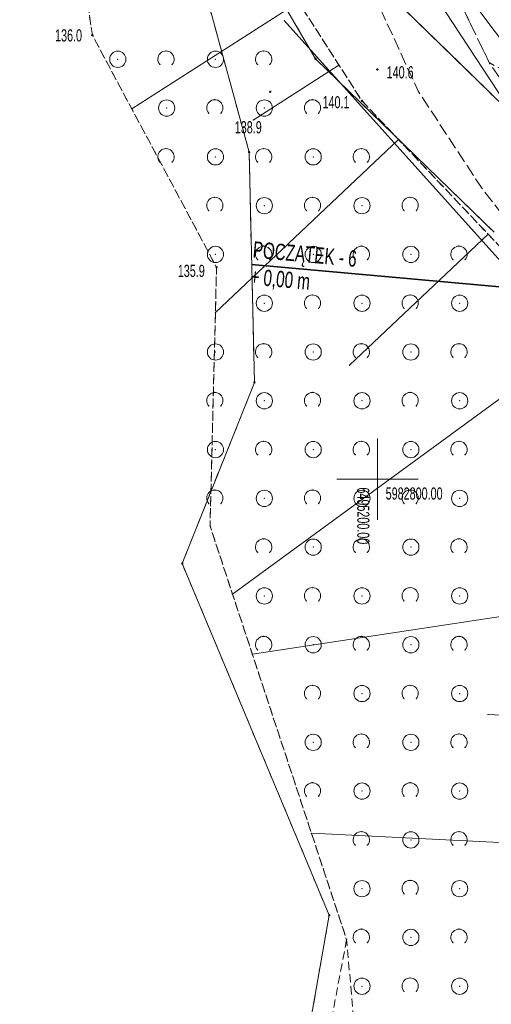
# Model space of a CAD drawing. Extents: x 6456700 to 6518119, y 5963420 to 5980059.
# Tile 192 of 256: x 6512447 to 6512476, y 5966317 to 5966377. Entities that reach past the tile are written whole.
import ezdxf
from ezdxf.enums import TextEntityAlignment as Align

# ---------------------------------------------------------------- set-up
doc = ezdxf.new("R2010")
doc.units = 0
doc.header["$MEASUREMENT"] = 0
for name, pattern in [('L_0_03', [1, 0.5, -0.5]), ('L_0_52', [1, 0.75, -0.25]), ('L_0_5A', [0.75, 0.5, -0.25])]:
    doc.linetypes.add(name, pattern=pattern)
doc.layers.get('0').update_dxf_attribs({"color": 2, "linetype": 'CONTINUOUS', "lineweight": 5})
for name, color, linetype, lineweight in [('000_Inne__niezydentyfikowane_', 7, 'CONTINUOUS', 18), ('18mm Kreska ciągła', 7, 'CONTINUOUS', 18), ('203_punkt_graniczny', 7, 'CONTINUOUS', 18), ('218_kontur_uzytku_gruntowego', 96, 'L_0_03', 18), ('219_dzialka_ewidencyjna', 7, 'CONTINUOUS', 18), ('35mm Ciągła', 7, 'CONTINUOUS', 35), ('9mm Kreska ciągła', 252, 'CONTINUOUS', 9), ('jezdnia', 7, 'CONTINUOUS', 18), ('pikieta_naturalna', 7, 'CONTINUOUS', 18), ('pikieta_naturalna_Atr2', 7, 'CONTINUOUS', 18), ('przewod_elektroenergetyczny_niskiego_napiecia', 7, 'CONTINUOUS', 18), ('przewod_kanalizacyjny', 7, 'CONTINUOUS', 18), ('przewod_telekomunikacyjny_podziemny', 7, 'CONTINUOUS', 18), ('siatka_krzyrzy', 7, 'CONTINUOUS', 18), ('skarpa_nieumocniona', 7, 'CONTINUOUS', 18), ('zadrzewienie__zakrzewienie', 7, 'CONTINUOUS', 18)]:
    doc.layers.add(name, color=color, linetype=linetype, lineweight=lineweight)
doc.styles.get("Standard").update_dxf_attribs({"font": 'txt', "width": 0.75})
doc.styles.add('Znaczniki', font='GOTHIC.TTF', dxfattribs={"width": 0.7})

# ---------------------------------------------------------------- blocks, each defined once
blk = doc.blocks.new('mdcp_nowa')
at = {"layer": '203_punkt_graniczny', "linetype": 'Continuous', "lineweight": 18}
for points in [[(6495196.19, 5982825.815, 1), (6495196.19, 5982825.905, 1)], [(6495192.11, 5982820.075, 1), (6495192.11, 5982820.165, 1)], [(6495192.44, 5982805.915, 1), (6495192.44, 5982806.005, 1)], [(6495188, 5982794.775, 1), (6495188, 5982794.865, 1)], [(6495197.03, 5982773.145, 1), (6495197.03, 5982773.235, 1)]]:
    blk.add_hatch(color=18, dxfattribs=at).paths.add_polyline_path(points)
at = {"layer": 'pikieta_naturalna', "linetype": 'Continuous', "lineweight": 18}
for points in [[(6495182.48, 5982827.265, 1), (6495182.48, 5982827.355, 1)], [(6495199.99, 5982825.155, 1), (6495199.99, 5982825.245, 1)], [(6495193.41, 5982823.785, 1), (6495193.41, 5982823.875, 1)], [(6495199.04, 5982823.225, 1), (6495199.04, 5982823.315, 1)], [(6495190.11, 5982812.995, 1), (6495190.11, 5982813.085, 1)]]:
    blk.add_hatch(color=18, dxfattribs=at).paths.add_polyline_path(points)
at = {"layer": '000_Inne__niezydentyfikowane_', "linetype": 'Continuous', "lineweight": 18, "flags": 128}
for points in [[(6495195.15, 5982829.34), (6495184.9, 5982822.78)], [(6495197.63, 5982825.47), (6495192.36, 5982822.09)], [(6495201.28, 5982820.9), (6495190.04, 5982810.26)], [(6495206.8, 5982815.07), (6495198.28, 5982807.01)], [(6495212.55, 5982808.64), (6495191.09, 5982792.94)], [(6495220.65, 5982793.55), (6495192.31, 5982789.24)], [(6495220.26, 5982784.87), (6495206.79, 5982785.53)], [(6495219.88, 5982777.06), (6495195.94, 5982778.23)]]:
    blk.add_lwpolyline(points, dxfattribs=at)
at = {"layer": '000_Inne__niezydentyfikowane_'}
for p in [(6495197.63, 5982825.47), (6495184.9, 5982822.78), (6495192.36, 5982822.09), (6495201.28, 5982820.9), (6495206.8, 5982815.07), (6495190.04, 5982810.26), (6495198.28, 5982807.01), (6495191.09, 5982792.94), (6495192.31, 5982789.24), (6495206.79, 5982785.53), (6495195.94, 5982778.23)]:
    blk.add_point(p, dxfattribs=at)
at = {"layer": '203_punkt_graniczny', "color": 7, "linetype": 'Continuous', "lineweight": 18}
for centre in [(6495196.19, 5982825.86), (6495192.11, 5982820.12), (6495192.44, 5982805.96), (6495188, 5982794.82), (6495197.03, 5982773.19)]:
    blk.add_circle(centre, 0.045, dxfattribs=at)
at = {"layer": '203_punkt_graniczny'}
for p in [(6495196.19, 5982825.86), (6495192.11, 5982820.12), (6495192.44, 5982805.96), (6495188, 5982794.82), (6495197.03, 5982773.19)]:
    blk.add_point(p, dxfattribs=at)
at = {"layer": '218_kontur_uzytku_gruntowego', "lineweight": 18, "flags": 128}
for points in [[(6495196.19, 5982825.86), (6495187.39, 5982840.93)], [(6495187.38, 5982837.47), (6495192.11, 5982820.12)], [(6495210.82, 5982819.95), (6495200.88, 5982829.66)], [(6495207.16, 5982815.2), (6495196.19, 5982825.86)], [(6495192.11, 5982820.12), (6495192.44, 5982805.96)], [(6495192.44, 5982805.96), (6495188, 5982794.82)], [(6495188, 5982794.82), (6495197.03, 5982773.19)], [(6495197.03, 5982773.19), (6495186.07, 5982710.93)]]:
    blk.add_lwpolyline(points, dxfattribs=at)
at = {"layer": '218_kontur_uzytku_gruntowego'}
for p in [(6495196.19, 5982825.86), (6495196.19, 5982825.86), (6495196.19, 5982825.86), (6495196.19, 5982825.86), (6495192.11, 5982820.12), (6495192.11, 5982820.12), (6495192.44, 5982805.96), (6495192.44, 5982805.96), (6495188, 5982794.82), (6495188, 5982794.82), (6495197.03, 5982773.19), (6495197.03, 5982773.19)]:
    blk.add_point(p, dxfattribs=at)
at = {"layer": '219_dzialka_ewidencyjna', "color": 3, "linetype": 'Continuous', "lineweight": 18, "flags": 128}
for points in [[(6495187.39, 5982840.93), (6495196.19, 5982825.86)], [(6495186.99, 5982838.91), (6495192.11, 5982820.12)], [(6495200.88, 5982829.66), (6495210.82, 5982819.95)], [(6495207.16, 5982815.2), (6495196.19, 5982825.86)], [(6495192.11, 5982820.12), (6495192.44, 5982805.96)], [(6495192.44, 5982805.96), (6495188, 5982794.82)], [(6495188, 5982794.82), (6495197.03, 5982773.19)], [(6495197.03, 5982773.19), (6495186.07, 5982710.93)]]:
    blk.add_lwpolyline(points, dxfattribs=at)
at = {"layer": '219_dzialka_ewidencyjna', "color": 3}
for p in [(6495196.19, 5982825.86), (6495196.19, 5982825.86), (6495192.11, 5982820.12), (6495192.11, 5982820.12), (6495192.44, 5982805.96), (6495192.44, 5982805.96), (6495188, 5982794.82), (6495188, 5982794.82), (6495197.03, 5982773.19), (6495197.03, 5982773.19)]:
    blk.add_point(p, dxfattribs=at)
at = {"layer": 'jezdnia', "color": 7, "linetype": 'L_0_52', "lineweight": 18, "flags": 128}
blk.add_lwpolyline([(6495195.83, 5982978.97), (6495200.77, 5982990.52), (6495203.76, 5983005.28), (6495200.35, 5983025.82), (6495193.24, 5983036.29), (6495189.14, 5983049.6), (6495185.12, 5983067.8), (6495183.17, 5983077.08), (6495178.19, 5983089.73), (6495174.64, 5983098.86), (6495168.43, 5983115.09), (6495161.55, 5983133.83), (6495154.76, 5983147.58), (6495144.33, 5983166.27), (6495135.54, 5983182.13), (6495131.43, 5983212.99), (6495131.68, 5983233.26), (6495131.46, 5983243.99), (6495128.32, 5983280.81), (6495127.29, 5983298.52), (6495124.19, 5983336.19), (6495123.5, 5983344), (6495121.28, 5983367.92), (6495119.64, 5983396.13), (6495116.73, 5983412.76), (6495117.19, 5983441.35), (6495116.43, 5983457.42), (6495115.48, 5983476.53), (6495115.11, 5983482.62), (6495112.3, 5983484.4), (6495091.45, 5983481.81), (6495091.37, 5983484.19), (6495109.96, 5983486.92), (6495113.25, 5983490.41), (6495113.24, 5983503.43), (6495112.69, 5983521.82), (6495113.13, 5983545.8), (6495113.51, 5983566.95), (6495116.02, 5983585), (6495118.4, 5983609.28), (6495123.42, 5983650.06), (6495131.2, 5983686.54), (6495140.07, 5983719.72), (6495146.41, 5983753.33), (6495149.05, 5983763.24), (6495154.18, 5983776.85), (6495160.67, 5983784.68), (6495175.29, 5983798.4), (6495197.26, 5983816.17), (6495217.4, 5983831.86), (6495238.65, 5983846.53), (6495263.72, 5983869.02), (6495276.39, 5983884.8), (6495285.32, 5983901), (6495289.2, 5983910.41), (6495292.89, 5983924.2), (6495294.78, 5983930.12), (6495299.2, 5983944.93), (6495304.61, 5983964.52), (6495307.5, 5983979.46), (6495307.59, 5983992.22), (6495306.46, 5984009.09), (6495305.69, 5984028.3), (6495305.67, 5984038.17), (6495300.99, 5984057.07), (6495297.28, 5984082.3), (6495291.79, 5984107.54), (6495288.36, 5984130.45), (6495280.64, 5984151.56), (6495274.64, 5984171.22), (6495270.98, 5984181.26), (6495273.99, 5984181.03), (6495276.87, 5984171.8), (6495283.5, 5984152.14), (6495291.35, 5984131.82), (6495294.78, 5984110.77), (6495299.68, 5984081.31), (6495303.27, 5984060.79), (6495332.62, 5984062.58), (6495350.78, 5984065.69), (6495352.73, 5984070.57), (6495357.63, 5984062.1), (6495352.37, 5984062.87), (6495334.16, 5984059.86), (6495303.89, 5984056.79), (6495307.64, 5984045.46), (6495309.06, 5984037.47), (6495310.62, 5984029.01), (6495312.95, 5983997.49), (6495310.44, 5983991.82), (6495310.09, 5983979.31), (6495307.08, 5983963.82), (6495301.68, 5983944.67), (6495295.97, 5983923.79), (6495292.77, 5983913.71), (6495290.13, 5983906.38), (6495284.32, 5983893.37), (6495278.05, 5983883.04), (6495264.46, 5983865.44), (6495239.09, 5983842.69), (6495219.23, 5983829.73), (6495216.93, 5983819.97), (6495223.58, 5983813.84), (6495228.16, 5983809.41), (6495224.21, 5983807.55), (6495214.94, 5983813.05), (6495207.87, 5983817.5), (6495201.24, 5983815.27), (6495178.34, 5983796.41), (6495165.6, 5983786.15), (6495159.73, 5983777.73), (6495154.77, 5983771.17), (6495151.16, 5983759.97), (6495150.26, 5983749.93), (6495142.6, 5983719.51), (6495134.42, 5983684.95), (6495127.4, 5983650.76), (6495120.08, 5983602.2), (6495117.42, 5983578.29), (6495115.94, 5983567.9), (6495115.38, 5983544.13), (6495115.07, 5983520.98), (6495115.65, 5983504.52), (6495116.24, 5983490.91), (6495120.25, 5983487.29), (6495126.33, 5983487.84), (6495143.65, 5983489.58), (6495144.46, 5983486.94), (6495127.88, 5983485.15), (6495121.64, 5983482.36), (6495118.37, 5983476.22), (6495119.55, 5983458.22), (6495119.45, 5983441.1), (6495120.18, 5983413.18), (6495121.99, 5983405.13), (6495126.07, 5983403.29), (6495130.48, 5983403.23), (6495129.73, 5983399.77), (6495124.35, 5983396.96), (6495123.73, 5983368.04), (6495126.63, 5983336.2), (6495129.59, 5983298.85), (6495131.1, 5983280.79), (6495133, 5983262.8), (6495134.25, 5983243.51), (6495134.8, 5983233.03), (6495133.67, 5983213.6), (6495138.07, 5983181.73), (6495146.27, 5983167.62), (6495157.18, 5983147.99), (6495163.68, 5983134.39), (6495170.96, 5983115.51), (6495175.46, 5983104.48), (6495181.17, 5983100.74), (6495199.93, 5983101.55), (6495199.17, 5983099.07), (6495182.34, 5983097.53), (6495180.35, 5983094.32), (6495185.39, 5983081.2), (6495192.07, 5983052.44), (6495195.58, 5983038.04), (6495198.53, 5983033.23), (6495203.76, 5983025.83), (6495206.13, 5983003.89), (6495202.54, 5982989.27), (6495201.18, 5982984.38), (6495199.22, 5982977.33), (6495199.31, 5982965.37), (6495200.17, 5982948.62), (6495203.01, 5982926.24), (6495205.43, 5982907.13), (6495210.02, 5982873.53), (6495214.31, 5982847.66), (6495217.75, 5982836.69), (6495222.16, 5982822), (6495228.36, 5982806.97), (6495230.37, 5982804.25), (6495235.28, 5982800.03), (6495240.12, 5982797.03), (6495226.36, 5982801.25), (6495225.42, 5982799.59), (6495224.16, 5982791.52), (6495222.71, 5982778.54), (6495222.21, 5982760.62), (6495221.26, 5982748.78), (6495217.72, 5982722.5), (6495220.89, 5982699.43), (6495222.63, 5982688.01), (6495226.82, 5982681.43), (6495232.44, 5982678.09), (6495238.57, 5982677.74), (6495238.58, 5982674.2), (6495234.94, 5982674.18), (6495222.7, 5982675.95), (6495211.13, 5982675.67), (6495203.44, 5982672.24), (6495190.56, 5982660.85), (6495183.64, 5982651.87), (6495180.18, 5982645.51), (6495176.56, 5982638.14), (6495173.06, 5982629.9), (6495169.79, 5982622.28), (6495168.95, 5982621.1), (6495167.1, 5982622.09), (6495169.54, 5982629.99), (6495175.88, 5982643.52), (6495181.21, 5982652.88), (6495188.25, 5982661.9), (6495200.25, 5982673.34), (6495211.64, 5982680.53), (6495218.14, 5982692.06), (6495218.39, 5982699.72), (6495215.1, 5982723.62), (6495216.08, 5982729.8), (6495218.41, 5982743.49), (6495220.09, 5982761.04), (6495220.41, 5982779.3), (6495221.74, 5982791.03), (6495222.5, 5982799.07), (6495220.92, 5982803.86), (6495210.51, 5982812.59), (6495206.38, 5982817.94), (6495202.5, 5982823.86), (6495197.41, 5982834.99), (6495191.07, 5982840.79), (6495178.96, 5982851.25), (6495180.72, 5982852.83), (6495192.33, 5982842.82), (6495193.9, 5982841.49), (6495196.29, 5982839.47), (6495200.7, 5982838.43), (6495206.86, 5982825.62), (6495210.11, 5982820.87), (6495214.26, 5982814.71), (6495221.36, 5982809.09), (6495224.36, 5982806.84), (6495223.38, 5982810.9), (6495218.5, 5982823.84), (6495214.57, 5982836.22), (6495211.53, 5982847.15), (6495206.8, 5982872.08), (6495202.64, 5982906.51), (6495199.04, 5982926.21), (6495196.67, 5982948.55), (6495195.68, 5982964.58)], close=True, dxfattribs=at)
at = {"layer": 'jezdnia'}
for p in [(6495206.86, 5982825.62), (6495202.5, 5982823.86), (6495206.38, 5982817.94)]:
    blk.add_point(p, dxfattribs=at)
at = {"layer": 'pikieta_naturalna', "color": 7, "linetype": 'Continuous', "lineweight": 18}
for centre in [(6495182.48, 5982827.31), (6495199.99, 5982825.2), (6495193.41, 5982823.83), (6495199.04, 5982823.27), (6495190.11, 5982813.04)]:
    blk.add_circle(centre, 0.045, dxfattribs=at)
at = {"layer": 'pikieta_naturalna'}
for p in [(6495182.48, 5982827.31), (6495199.99, 5982825.2), (6495193.41, 5982823.83), (6495199.04, 5982823.27), (6495190.11, 5982813.04)]:
    blk.add_point(p, dxfattribs=at)
at = {"layer": 'przewod_elektroenergetyczny_niskiego_napiecia', "color": 1, "linetype": 'Continuous', "lineweight": 18, "flags": 128}
blk.add_lwpolyline([(6495220.91, 5982798.56), (6495194.27, 5982828.21)], dxfattribs=at)
at = {"layer": 'przewod_elektroenergetyczny_niskiego_napiecia', "color": 1}
blk.add_point((6495194.27, 5982828.21), dxfattribs=at)
at = {"layer": 'przewod_elektroenergetyczny_niskiego_napiecia'}
blk.add_point((6495194.27, 5982828.21), dxfattribs=at)
blk.add_point((6495194.27, 5982828.21), dxfattribs=at)
at = {"layer": 'przewod_kanalizacyjny', "color": 34, "linetype": 'Continuous', "lineweight": 18, "flags": 128}
blk.add_lwpolyline([(6495218.25, 5982812.87), (6495202.85, 5982833.36), (6495189.48, 5982881.05), (6495181.35, 5982892.47), (6495174.79, 5982902.9), (6495177.23, 5982904.28), (6495177.06, 5982904.62)], dxfattribs=at)
at = {"layer": 'przewod_telekomunikacyjny_podziemny', "color": 30, "linetype": 'Continuous', "lineweight": 18, "flags": 128}
blk.add_lwpolyline([(6495202.33, 5982831.57), (6495209.27, 5982820.98), (6495215.35, 5982814.12), (6495219.42, 5982810.16), (6495221.96, 5982807.3), (6495221.41, 5982804.71), (6495220.81, 5982801.32)], dxfattribs=at)
at = {"layer": 'siatka_krzyrzy', "linetype": 'Continuous', "lineweight": 18, "flags": 128}
for points in [[(6495200, 5982797.5), (6495200, 5982802.5)], [(6495197.5, 5982800), (6495202.5, 5982800)]]:
    blk.add_lwpolyline(points, dxfattribs=at)
at = {"layer": 'skarpa_nieumocniona', "color": 7, "linetype": 'L_0_5A', "lineweight": 18, "flags": 128}
for points in [[(6495217.65, 5982814.39), (6495212.8, 5982822.34), (6495206.86, 5982825.62), (6495200.7, 5982838.43), (6495195.46, 5982859.44), (6495192.63, 5982871.32), (6495188.85, 5982881.97), (6495183.52, 5982886.94), (6495176.14, 5982900.76), (6495180, 5982904.6), (6495179.15, 5982911.71), (6495175.72, 5982920.63), (6495175.98, 5982930.29), (6495180.63, 5982930.17), (6495180.83, 5982936.86), (6495177.45, 5982936.98), (6495177.48, 5982938.07), (6495176.61, 5982948.59), (6495174.13, 5982984.91), (6495177.26, 5983009.97), (6495168.41, 5983061.47), (6495162.99, 5983082.43), (6495163.97, 5983097.34), (6495159.47, 5983111.58), (6495154.72, 5983137.09), (6495143.3, 5983161.31), (6495133.93, 5983178.05), (6495127.78, 5983190.6), (6495121.74, 5983201), (6495109.97, 5983223.74), (6495115.06, 5983236.61), (6495123.33, 5983219.43), (6495128.48, 5983200.73), (6495134.02, 5983183.5), (6495140.69, 5983170.38), (6495148.28, 5983157.89), (6495159.34, 5983136.7), (6495163.67, 5983127.48), (6495166.42, 5983114.5), (6495172.48, 5983096.4), (6495178.19, 5983089.73), (6495183.17, 5983077.08), (6495185.12, 5983067.8), (6495189.14, 5983049.6), (6495193.24, 5983036.29), (6495194.86, 5983019.23), (6495194.22, 5983005.35), (6495194.46, 5982985.14), (6495193.02, 5982977.78), (6495193.03, 5982974.24), (6495193.09, 5982968.66), (6495193.64, 5982959.29), (6495195.49, 5982946.34), (6495195.53, 5982929.96), (6495198.39, 5982919.26), (6495200.73, 5982901.53), (6495201.7, 5982891.53), (6495206.08, 5982861.3), (6495209.07, 5982851.75), (6495212.1, 5982842.39), (6495218.5, 5982823.84), (6495223.38, 5982810.9), (6495221.36, 5982809.09)], [(6495164.9, 5982649.94), (6495163.09, 5982656.15), (6495163.22, 5982669.76), (6495188.38, 5982689.5), (6495186.2, 5982708.84), (6495198.1, 5982771.69), (6495189.71, 5982797.13), (6495190.11, 5982813.04), (6495182.48, 5982827.31), (6495178.96, 5982851.25), (6495191.07, 5982840.79), (6495191.62, 5982834.85), (6495199.04, 5982823.27), (6495211.41, 5982810.19), (6495217.82, 5982801.43), (6495220.68, 5982793.48), (6495219.14, 5982761.8), (6495218.03, 5982751.42), (6495216.68, 5982735.87), (6495213.76, 5982722.16), (6495216.69, 5982694.74), (6495210.67, 5982683.55), (6495198.18, 5982673.88), (6495187.65, 5982663.43), (6495180.03, 5982652.28), (6495172.14, 5982641.91), (6495170.9, 5982640.23)]]:
    blk.add_lwpolyline(points, close=True, dxfattribs=at)
at = {"layer": 'skarpa_nieumocniona'}
for p in [(6495182.48, 5982827.31), (6495182.48, 5982827.31), (6495206.86, 5982825.62), (6495206.86, 5982825.62), (6495199.04, 5982823.27), (6495199.04, 5982823.27), (6495190.11, 5982813.04), (6495190.11, 5982813.04), (6495189.71, 5982797.13), (6495189.71, 5982797.13), (6495198.1, 5982771.69), (6495198.1, 5982771.69)]:
    blk.add_point(p, dxfattribs=at)
at = {"layer": 'zadrzewienie__zakrzewienie', "color": 7, "linetype": 'L_0_5A', "lineweight": 18, "flags": 128}
blk.add_lwpolyline([(6495208.22, 5982696.63), (6495198.36, 5982723.92), (6495199.6, 5982754.85), (6495198.1, 5982771.69), (6495189.71, 5982797.13), (6495190.11, 5982813.04), (6495182.48, 5982827.31), (6495178.96, 5982851.25), (6495191.07, 5982840.79), (6495191.62, 5982834.85), (6495199.04, 5982823.27), (6495211.41, 5982810.19), (6495217.82, 5982801.43), (6495220.68, 5982793.48), (6495219.14, 5982761.8), (6495218.03, 5982751.42), (6495216.68, 5982735.87), (6495213.76, 5982722.16), (6495216.69, 5982694.74)], close=True, dxfattribs=at)
at = {"layer": 'zadrzewienie__zakrzewienie', "color": 7, "linetype": 'Continuous', "lineweight": 18}
for centre in [(6495184.046, 5982825.826), (6495190.046, 5982825.826), (6495187.046, 5982822.826), (6495193.046, 5982822.826), (6495190.046, 5982819.826), (6495196.046, 5982819.826), (6495193.046, 5982816.826), (6495199.046, 5982816.826), (6495190.046, 5982813.826), (6495196.046, 5982813.826), (6495202.046, 5982813.826), (6495193.046, 5982810.826), (6495199.046, 5982810.826), (6495205.046, 5982810.826), (6495190.046, 5982807.826), (6495196.046, 5982807.826), (6495202.046, 5982807.826), (6495193.046, 5982804.826), (6495199.046, 5982804.826), (6495205.046, 5982804.826), (6495190.046, 5982801.826), (6495196.046, 5982801.826), (6495202.046, 5982801.826), (6495193.046, 5982798.826), (6495199.046, 5982798.826), (6495205.046, 5982798.826), (6495196.046, 5982795.826), (6495202.046, 5982795.826), (6495193.046, 5982792.826), (6495199.046, 5982792.826), (6495205.046, 5982792.826), (6495196.046, 5982789.826), (6495202.046, 5982789.826), (6495199.046, 5982786.826), (6495205.046, 5982786.826), (6495196.046, 5982783.826), (6495202.046, 5982783.826), (6495199.046, 5982780.826), (6495205.046, 5982780.826), (6495202.046, 5982777.826), (6495199.046, 5982774.826), (6495205.046, 5982774.826), (6495202.046, 5982771.826), (6495199.046, 5982768.826), (6495205.046, 5982768.826)]:
    blk.add_circle(centre, 0.5, dxfattribs=at)
for centre in [(6495187.004, 5982825.837), (6495193.004, 5982825.837), (6495190.004, 5982822.837), (6495196.004, 5982822.837), (6495187.004, 5982819.837), (6495193.004, 5982819.837), (6495199.004, 5982819.837), (6495190.004, 5982816.837), (6495196.004, 5982816.837), (6495202.004, 5982816.837), (6495193.004, 5982813.837), (6495199.004, 5982813.837), (6495205.004, 5982813.837), (6495196.004, 5982810.837), (6495202.004, 5982810.837), (6495193.004, 5982807.837), (6495199.004, 5982807.837), (6495205.004, 5982807.837), (6495190.004, 5982804.837), (6495196.004, 5982804.837), (6495202.004, 5982804.837), (6495193.004, 5982801.837), (6495199.004, 5982801.837), (6495205.004, 5982801.837), (6495190.004, 5982798.837), (6495196.004, 5982798.837), (6495202.004, 5982798.837), (6495193.004, 5982795.837), (6495199.004, 5982795.837), (6495205.004, 5982795.837), (6495196.004, 5982792.837), (6495202.004, 5982792.837), (6495193.004, 5982789.837), (6495199.004, 5982789.837), (6495205.004, 5982789.837), (6495196.004, 5982786.837), (6495202.004, 5982786.837), (6495199.004, 5982783.837), (6495205.004, 5982783.837), (6495196.004, 5982780.837), (6495202.004, 5982780.837), (6495199.004, 5982777.837), (6495205.004, 5982777.837), (6495202.004, 5982774.837), (6495199.004, 5982771.837), (6495205.004, 5982771.837), (6495202.004, 5982768.837)]:
    blk.add_arc(centre, 0.5, 318.85, 221.162, dxfattribs=at)
at = {"layer": 'zadrzewienie__zakrzewienie'}
for p in [(6495182.48, 5982827.31), (6495187.004, 5982826.337), (6495193.004, 5982826.337), (6495184.046, 5982825.826), (6495190.046, 5982825.826), (6495186.628, 5982825.508), (6495187.38, 5982825.508), (6495192.628, 5982825.508), (6495193.38, 5982825.508), (6495190.004, 5982823.337), (6495196.004, 5982823.337), (6495199.04, 5982823.27), (6495187.046, 5982822.826), (6495193.046, 5982822.826), (6495189.628, 5982822.508), (6495190.38, 5982822.508), (6495195.628, 5982822.508), (6495196.38, 5982822.508), (6495187.004, 5982820.337), (6495193.004, 5982820.337), (6495199.004, 5982820.337), (6495190.046, 5982819.826), (6495196.046, 5982819.826), (6495186.628, 5982819.508), (6495187.38, 5982819.508), (6495192.628, 5982819.508), (6495193.38, 5982819.508), (6495198.628, 5982819.508), (6495199.38, 5982819.508), (6495190.004, 5982817.337), (6495196.004, 5982817.337), (6495202.004, 5982817.337), (6495193.046, 5982816.826), (6495199.046, 5982816.826), (6495189.628, 5982816.508), (6495190.38, 5982816.508), (6495195.628, 5982816.508), (6495196.38, 5982816.508), (6495201.628, 5982816.508), (6495202.38, 5982816.508), (6495193.004, 5982814.337), (6495199.004, 5982814.337), (6495205.004, 5982814.337), (6495190.046, 5982813.826), (6495196.046, 5982813.826), (6495202.046, 5982813.826), (6495190.11, 5982813.04), (6495192.628, 5982813.508), (6495193.38, 5982813.508), (6495198.628, 5982813.508), (6495199.38, 5982813.508), (6495204.628, 5982813.508), (6495205.38, 5982813.508), (6495196.004, 5982811.337), (6495202.004, 5982811.337), (6495193.046, 5982810.826), (6495195.628, 5982810.508), (6495196.38, 5982810.508), (6495199.046, 5982810.826), (6495201.628, 5982810.508), (6495202.38, 5982810.508), (6495205.046, 5982810.826), (6495193.004, 5982808.337), (6495199.004, 5982808.337), (6495205.004, 5982808.337), (6495190.046, 5982807.826), (6495192.628, 5982807.508), (6495193.38, 5982807.508), (6495196.046, 5982807.826), (6495198.628, 5982807.508), (6495199.38, 5982807.508), (6495202.046, 5982807.826), (6495204.628, 5982807.508), (6495205.38, 5982807.508), (6495190.004, 5982805.337), (6495196.004, 5982805.337), (6495202.004, 5982805.337), (6495189.628, 5982804.508), (6495190.38, 5982804.508), (6495193.046, 5982804.826), (6495195.628, 5982804.508), (6495196.38, 5982804.508), (6495199.046, 5982804.826), (6495201.628, 5982804.508), (6495202.38, 5982804.508), (6495205.046, 5982804.826), (6495193.004, 5982802.337), (6495199.004, 5982802.337), (6495205.004, 5982802.337), (6495190.046, 5982801.826), (6495192.628, 5982801.508), (6495193.38, 5982801.508), (6495196.046, 5982801.826), (6495198.628, 5982801.508), (6495199.38, 5982801.508), (6495202.046, 5982801.826), (6495204.628, 5982801.508), (6495205.38, 5982801.508), (6495190.004, 5982799.337), (6495196.004, 5982799.337), (6495202.004, 5982799.337), (6495189.628, 5982798.508), (6495190.38, 5982798.508), (6495193.046, 5982798.826), (6495195.628, 5982798.508), (6495196.38, 5982798.508), (6495199.046, 5982798.826), (6495201.628, 5982798.508), (6495202.38, 5982798.508), (6495205.046, 5982798.826), (6495189.71, 5982797.13), (6495193.004, 5982796.337), (6495199.004, 5982796.337), (6495205.004, 5982796.337), (6495192.628, 5982795.508), (6495193.38, 5982795.508), (6495196.046, 5982795.826), (6495198.628, 5982795.508), (6495199.38, 5982795.508), (6495202.046, 5982795.826), (6495204.628, 5982795.508), (6495205.38, 5982795.508), (6495196.004, 5982793.337), (6495202.004, 5982793.337), (6495193.046, 5982792.826), (6495195.628, 5982792.508), (6495196.38, 5982792.508), (6495199.046, 5982792.826), (6495201.628, 5982792.508), (6495202.38, 5982792.508), (6495205.046, 5982792.826), (6495193.004, 5982790.337), (6495199.004, 5982790.337), (6495205.004, 5982790.337), (6495192.628, 5982789.508), (6495193.38, 5982789.508), (6495196.046, 5982789.826), (6495198.628, 5982789.508), (6495199.38, 5982789.508), (6495202.046, 5982789.826), (6495204.628, 5982789.508), (6495205.38, 5982789.508), (6495196.004, 5982787.337), (6495202.004, 5982787.337), (6495195.628, 5982786.508), (6495196.38, 5982786.508), (6495199.046, 5982786.826), (6495201.628, 5982786.508), (6495202.38, 5982786.508), (6495205.046, 5982786.826), (6495199.004, 5982784.337), (6495205.004, 5982784.337), (6495196.046, 5982783.826), (6495198.628, 5982783.508), (6495199.38, 5982783.508), (6495202.046, 5982783.826), (6495204.628, 5982783.508), (6495205.38, 5982783.508), (6495196.004, 5982781.337), (6495199.046, 5982780.826), (6495202.004, 5982781.337), (6495205.046, 5982780.826), (6495195.628, 5982780.508), (6495196.38, 5982780.508), (6495201.628, 5982780.508), (6495202.38, 5982780.508), (6495199.004, 5982778.337), (6495202.046, 5982777.826), (6495205.004, 5982778.337), (6495198.628, 5982777.508), (6495199.38, 5982777.508), (6495204.628, 5982777.508), (6495205.38, 5982777.508), (6495199.046, 5982774.826), (6495202.004, 5982775.337), (6495205.046, 5982774.826), (6495201.628, 5982774.508), (6495202.38, 5982774.508), (6495199.004, 5982772.337), (6495202.046, 5982771.826), (6495205.004, 5982772.337), (6495198.1, 5982771.69), (6495198.628, 5982771.508), (6495199.38, 5982771.508), (6495204.628, 5982771.508), (6495205.38, 5982771.508), (6495202.004, 5982769.337), (6495199.046, 5982768.826), (6495205.046, 5982768.826), (6495201.628, 5982768.508), (6495202.38, 5982768.508)]:
    blk.add_point(p, dxfattribs=at)
at = {"layer": 'pikieta_naturalna_Atr2', "color": 7, "lineweight": 15, "width": 0.66}
for s, p in [('136.0', (6495180.19, 5982827.67)), ('140.6', (6495200.56, 5982825.4)), ('140.1', (6495196.62, 5982823.56)), ('138.9', (6495191.23, 5982822.02)), ('135.9', (6495187.73, 5982813.19))]:
    blk.add_text(s, height=0.75, dxfattribs=at).set_placement(p, align=Align.TOP_LEFT)
at = {"layer": 'siatka_krzyrzy', "lineweight": 15, "width": 0.66}
blk.add_text('6495200.00', height=0.75, rotation=270, dxfattribs=at).set_placement((6495199.5, 5982799.5), align=Align.TOP_LEFT)
blk.add_text('5982800.00', height=0.75, dxfattribs=at).set_placement((6495200.5, 5982799.5), align=Align.TOP_LEFT)

msp = doc.modelspace()

# ---------------------------------------------------------------- block references
at = {"linetype": 'ByBlock'}
msp.add_blockref('mdcp_nowa', (17268.786, -16450.998), dxfattribs=at)

# ---------------------------------------------------------------- next in the draw order: hatches: boundary and pattern name
at = {"layer": '9mm Kreska ciągła'}
h = msp.add_hatch(dxfattribs=at)
h.set_pattern_fill('SAND_AND_LIME', color=4, scale=0.1)
h.set_pattern_definition([(37.5, (6512460.46478, 5966356.95414), (-0.00680328, 0.20809697), [0, -0.16416, 0, -0.1836, 0, -0.1755]), (7.5, (6512460.46478, 5966356.95414), (0.1911359, 0.30479178), [0, -0.08856, 0, -0.14796, 0, -0.0567]), (-32.5, (6512460.33194, 5966356.95414), (0.33632732, 0.00061118), [0, -0.054, 0, -0.1944, 0, -0.2538]), (-42.5, (6512460.33194, 5966356.95414), (0.32466167, 0.09478896), [0, -0.027, 0, -0.12744, 0, -0.1458])])
h.paths.add_polyline_path([(6512465.434, 5966557.916), (6512460.465, 5966557.361), (6512463.1, 5966531.766, -0.016151), (6512463.542, 5966525.485), (6512464.713, 5966494.68, 0.024197), (6512465.164, 5966489.476), (6512477.819, 5966396.138, 0.038394), (6512478.753, 5966391.79), (6512487.619, 5966361.89), (6512494.298, 5966356.954), (6512483.546, 5966393.211, -0.038394), (6512482.774, 5966396.81), (6512470.118, 5966490.148, -0.024197), (6512469.71, 5966494.87), (6512468.539, 5966525.675, 0.016151), (6512468.074, 5966532.278), (6512465.438, 5966557.873), (6512465.434, 5966557.916)])
h = msp.add_hatch(dxfattribs=at)
h.set_pattern_fill('SAND_AND_LIME', color=4, scale=0.1)
h.set_pattern_definition([(37.5, (6512163.41104, 5965706.02106), (-0.006803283, 0.208096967), [0, -0.16416, 0, -0.1836, 0, -0.1755]), (7.5, (6512163.41104, 5965706.02106), (0.19113588, 0.30479178), [0, -0.08856, 0, -0.14796, 0, -0.0567]), (-32.5, (6512163.2782, 5965706.02106), (0.33632732, 0.00061118), [0, -0.054, 0, -0.1944, 0, -0.2538]), (-42.5, (6512163.2782, 5965706.02106), (0.32466167, 0.09478896), [0, -0.027, 0, -0.12744, 0, -0.1458])])
edge = h.paths.add_edge_path()
edge.add_line((6512494.454, 5966351.121), (6512492.815, 5966327.914))
edge.add_arc((6512641.445, 5966317.419), 149, 175.96099, 178.25385)
edge.add_line((6512492.514, 5966321.96), (6512491.933, 5966302.891))
edge.add_arc((6512440.957, 5966304.445), 51, 348.13301, 358.25385, ccw=False)
edge.add_line((6512490.867, 5966293.957), (6512486.741, 5966274.321))
edge.add_arc((6512500.441, 5966271.442), 14, 168.13301, 189.66075)
edge.add_line((6512486.64, 5966269.093), (6512490.395, 5966247.035))
edge.add_line((6512490.395, 5966247.035), (6512490.607, 5966245.791))
edge.add_arc((6512474.833, 5966243.106), 16, 357.41334, 369.66075, ccw=False)
edge.add_line((6512490.817, 5966242.384), (6512490.724, 5966240.322))
edge.add_arc((6512474.74, 5966241.044), 16, 304.69475, 357.41334, ccw=False)
edge.add_line((6512483.848, 5966227.889), (6512479.157, 5966224.642))
edge.add_arc((6512563.968, 5966102.134), 149, 124.69475, 128.17467)
edge.add_line((6512471.877, 5966219.268), (6512459.798, 5966209.771))
edge.add_arc((6512468.451, 5966198.766), 14, 128.17467, 146.52826)
edge.add_line((6512456.773, 5966206.487), (6512454.137, 5966202.499))
edge.add_arc((6512536.718, 5966147.898), 99, 146.52826, 150.19331)
edge.add_line((6512450.815, 5966197.109), (6512447.264, 5966190.909))
edge.add_arc((6512533.167, 5966141.699), 99, 150.19331, 155.56334)
edge.add_line((6512443.035, 5966182.654), (6512432.867, 5966160.275))
edge.add_arc((6512409.196, 5966171.031), 26, 321.1758, 335.56334, ccw=False)
edge.add_line((6512429.452, 5966154.731), (6512421.621, 5966145))
edge.add_arc((6512409.156, 5966155.031), 16, 309.59305, 321.1758, ccw=False)
edge.add_line((6512419.353, 5966142.701), (6512410.592, 5966135.455))
edge.add_arc((6512400.395, 5966147.785), 16, 291.72006, 309.59305, ccw=False)
edge.add_line((6512406.316, 5966132.921), (6512399.28, 5966130.118))
edge.add_arc((6512417.414, 5966084.597), 49, 111.72006, 118.67866)
edge.add_line((6512393.899, 5966127.586), (6512378.766, 5966119.308))
edge.add_arc((6512390.283, 5966098.252), 24, 118.67866, 130.97644)
edge.add_line((6512374.545, 5966116.372), (6512369.458, 5966111.954))
edge.add_arc((6512385.196, 5966093.834), 24, 130.97644, 144.24742)
edge.add_line((6512365.719, 5966107.857), (6512360.498, 5966100.604))
edge.add_arc((6512392.148, 5966077.817), 39, 144.24742, 151.71864)
edge.add_line((6512357.804, 5966096.296), (6512346.179, 5966074.69))
edge.add_arc((6512310.073, 5966094.116), 41, 323.54004, 331.71864, ccw=False)
edge.add_line((6512343.048, 5966069.751), (6512332.977, 5966056.12))
edge.add_arc((6512291.959, 5966086.427), 51, 314.86874, 323.54004, ccw=False)
edge.add_line((6512327.939, 5966050.283), (6512325.436, 5966047.791))
edge.add_arc((6512381.169, 5965991.802), 79, 134.86874, 142.03498)
edge.add_line((6512318.887, 5966040.401), (6512317.812, 5966039.024))
edge.add_arc((6512348.559, 5966015.032), 39, 142.03498, 151.90193)
edge.add_line((6512314.155, 5966033.4), (6512307.014, 5966020.024))
edge.add_arc((6512085.596, 5966138.241), 251, 330.1315, 331.90193, ccw=False)
edge.add_line((6512303.256, 5966013.24), (6512293.172, 5965995.681))
edge.add_arc((6512509.097, 5965871.676), 249, 150.1315, 153.31422)
edge.add_line((6512286.62, 5965983.501), (6512270.802, 5965952.031))
edge.add_arc((6512493.279, 5965840.205), 249, 153.31422, 155.41165)
edge.add_line((6512266.858, 5965943.813), (6512249.846, 5965906.636))
edge.add_arc((6512203.471, 5965927.857), 51, 325.40047, 335.41165, ccw=False)
edge.add_line((6512245.451, 5965898.897), (6512232.463, 5965880.07))
edge.add_arc((6512313.954, 5965823.854), 99, 145.40047, 150.15364)
edge.add_line((6512228.085, 5965873.124), (6512213.877, 5965848.362))
edge.add_arc((6512299.746, 5965799.092), 99, 150.15364, 156.12969)
edge.add_line((6512209.214, 5965839.154), (6512198.858, 5965815.752))
edge.add_arc((6512518.006, 5965674.523), 349, 156.12969, 156.8073)
edge.add_line((6512197.211, 5965811.968), (6512194.929, 5965806.643))
edge.add_arc((6512331.888, 5965747.963), 149, 156.8073, 160.58951)
edge.add_line((6512191.357, 5965797.481), (6512178.615, 5965761.319))
edge.add_arc((6511941.881, 5965844.735), 251, 339.22463, 340.58951, ccw=False)
edge.add_line((6512176.561, 5965755.704), (6512169.456, 5965736.976))
edge.add_arc((6512195.168, 5965727.222), 27.5, 159.22463, 216.73933)
edge.add_line((6512173.13, 5965710.772), (6512174.444, 5965709.012))
edge.add_line((6512174.444, 5965709.012), (6512170.437, 5965706.021))
edge.add_line((6512170.437, 5965706.021), (6512164.212, 5965719.71))
edge.add_arc((6512161.212, 5965719.741), 3, 359.40734, 370.87144)
edge.add_arc((6512205.039, 5965728.159), 41.628, 165.26056, 190.87144, ccw=False)
edge.add_line((6512164.781, 5965738.75), (6512171.886, 5965757.477))
edge.add_arc((6511941.881, 5965844.735), 246, 339.22463, 340.58951)
edge.add_line((6512173.899, 5965762.981), (6512186.641, 5965799.143))
edge.add_arc((6512331.888, 5965747.963), 154, 156.8073, 160.58951, ccw=False)
edge.add_line((6512190.333, 5965808.612), (6512192.615, 5965813.937))
edge.add_arc((6512518.006, 5965674.523), 354, 156.12969, 156.8073, ccw=False)
edge.add_line((6512194.286, 5965817.775), (6512204.642, 5965841.178))
edge.add_arc((6512299.746, 5965799.092), 104, 150.15364, 156.12969, ccw=False)
edge.add_line((6512209.541, 5965850.851), (6512223.749, 5965875.613))
edge.add_arc((6512313.954, 5965823.854), 104, 145.40047, 150.15364, ccw=False)
edge.add_line((6512228.348, 5965882.91), (6512241.335, 5965901.737))
edge.add_arc((6512203.471, 5965927.857), 46, 325.40047, 335.41165)
edge.add_line((6512245.3, 5965908.717), (6512262.312, 5965945.894))
edge.add_arc((6512493.279, 5965840.205), 254, 153.31422, 155.41165, ccw=False)
edge.add_line((6512266.334, 5965954.276), (6512282.153, 5965985.747))
edge.add_arc((6512509.097, 5965871.676), 254, 150.1315, 153.31422, ccw=False)
edge.add_line((6512288.836, 5965998.171), (6512298.92, 5966015.73))
edge.add_arc((6512085.596, 5966138.241), 246, 330.1315, 331.90193)
edge.add_line((6512302.603, 5966022.379), (6512309.745, 5966035.755))
edge.add_arc((6512348.559, 5966015.032), 44, 142.03498, 151.90193, ccw=False)
edge.add_line((6512313.87, 5966042.1), (6512314.945, 5966043.477))
edge.add_arc((6512381.169, 5965991.802), 84, 134.86874, 142.03498, ccw=False)
edge.add_line((6512321.909, 5966051.335), (6512324.411, 5966053.826))
edge.add_arc((6512291.959, 5966086.427), 46, 314.86874, 323.54004)
edge.add_line((6512328.955, 5966059.091), (6512339.027, 5966072.722))
edge.add_arc((6512310.073, 5966094.116), 36, 323.54004, 331.71864)
edge.add_line((6512341.776, 5966077.059), (6512353.4, 5966098.665))
edge.add_arc((6512392.148, 5966077.817), 44, 144.24742, 151.71864, ccw=False)
edge.add_line((6512356.44, 5966103.526), (6512361.662, 5966110.778))
edge.add_arc((6512385.196, 5966093.834), 29, 130.97644, 144.24742, ccw=False)
edge.add_line((6512366.18, 5966115.728), (6512371.267, 5966120.147))
edge.add_arc((6512390.283, 5966098.252), 29, 118.67866, 130.97644, ccw=False)
edge.add_line((6512376.366, 5966123.695), (6512391.499, 5966131.972))
edge.add_arc((6512417.414, 5966084.597), 54, 111.72006, 118.67866, ccw=False)
edge.add_line((6512397.43, 5966134.763), (6512404.466, 5966137.566))
edge.add_arc((6512400.395, 5966147.785), 11, 291.72006, 309.59305)
edge.add_line((6512407.405, 5966139.308), (6512409.544, 5966141.077))
edge.add_line((6512409.544, 5966141.077), (6512412.36, 5966140.811))
edge.add_line((6512412.36, 5966140.811), (6512417.441, 5966145.013))
edge.add_arc((6512409.156, 5966155.031), 13, 309.59305, 321.1758)
edge.add_line((6512419.284, 5966146.881), (6512427.115, 5966156.612))
edge.add_arc((6512409.196, 5966171.031), 23, 321.1758, 335.56334)
edge.add_line((6512430.135, 5966161.516), (6512434.645, 5966171.44))
edge.add_line((6512434.645, 5966171.44), (6512440.928, 5966185.268))
edge.add_line((6512440.928, 5966185.268), (6512439.963, 5966187.841))
edge.add_arc((6512668.213, 5966069.673), 257.025, 151.22581, 152.62894, ccw=False)
edge.add_line((6512442.925, 5966193.394), (6512446.477, 5966199.594))
edge.add_arc((6512536.718, 5966147.898), 104, 146.52826, 150.19331, ccw=False)
edge.add_line((6512449.966, 5966205.257), (6512452.602, 5966209.244))
edge.add_arc((6512468.451, 5966198.766), 19, 128.17467, 146.52826, ccw=False)
edge.add_line((6512456.708, 5966213.702), (6512468.787, 5966223.198))
edge.add_arc((6512563.968, 5966102.134), 154, 124.69475, 128.17467, ccw=False)
edge.add_line((6512476.311, 5966228.753), (6512481.002, 5966232))
edge.add_arc((6512474.74, 5966241.044), 11, 304.69475, 357.41334)
edge.add_line((6512485.729, 5966240.548), (6512485.822, 5966242.609))
edge.add_arc((6512474.833, 5966243.106), 11, 357.41334, 369.66075)
edge.add_line((6512485.677, 5966244.952), (6512485.4, 5966246.584))
edge.add_line((6512485.4, 5966246.584), (6512485.465, 5966247.035))
edge.add_line((6512485.465, 5966247.035), (6512481.305, 5966271.715))
edge.add_line((6512481.305, 5966271.715), (6512486.925, 5966298.805))
edge.add_line((6512486.925, 5966298.805), (6512487.695, 5966325.335))
edge.add_line((6512487.695, 5966325.335), (6512488.895, 5966340.485))
edge.add_line((6512488.895, 5966340.485), (6512488.714, 5966340.814))
edge.add_line((6512488.714, 5966340.814), (6512489.699, 5966354.77))
edge.add_line((6512489.699, 5966354.77), (6512494.454, 5966351.121))

# ---------------------------------------------------------------- next in the draw order: linework, layer by layer
at = {"layer": '35mm Ciągła'}
msp.add_line((6512490.926, 5966359.49), (6512461.051, 5966362.219), dxfattribs=at)

# ---------------------------------------------------------------- next in the draw order: texts
at = {"layer": '18mm Kreska ciągła', "insert": (6512461.051, 5966362.219), "char_height": 1, "attachment_point": 4, "rotation": 354.78004, "style": 'Znaczniki'}
msp.add_mtext('POCZĄTEK - 6\\P+ 0,00 m', dxfattribs=at)

doc.saveas('drawing.dxf')
